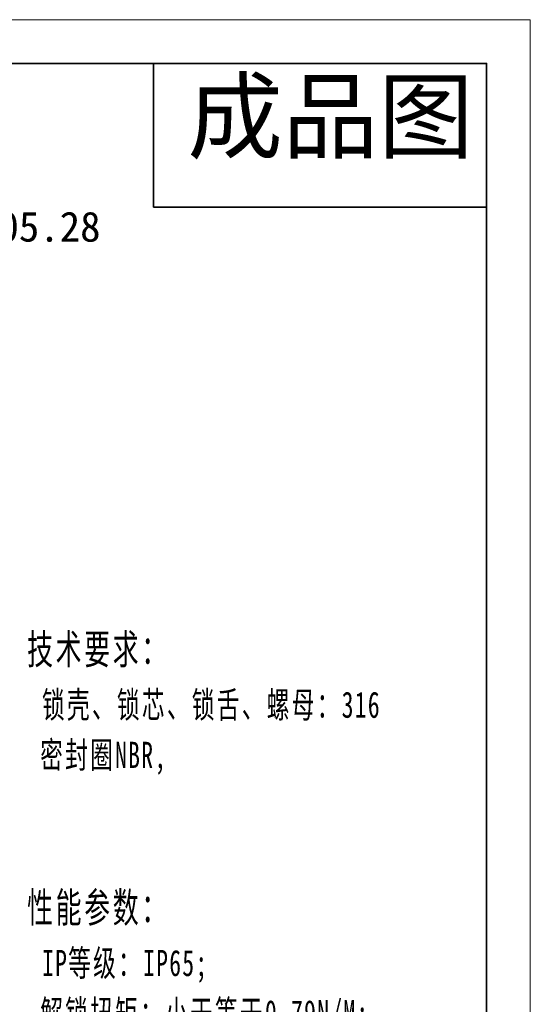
# Model space of a CAD drawing. Header units: millimetres. Extents: x 3170 to 3430, y 1374 to 1558.
# Tile 10 of 10: x 3379 to 3430, y 1460 to 1558. Entities that reach past the tile are written whole.
import ezdxf

# ---------------------------------------------------------------- set-up
doc = ezdxf.new("R2010")
doc.units = ezdxf.units.MM
for name, color, linetype, lineweight in [('尺寸线层', 3, 'Continuous', 18), ('粗实线层', 7, 'Continuous', 35), ('细实线层', 3, 'Continuous', 18)]:
    doc.layers.add(name, color=color, linetype=linetype, lineweight=lineweight)
doc.styles.get("Standard").update_dxf_attribs({"font": 'arial.ttf'})
doc.styles.add('TEXTSTYLE_2', font='arial.ttf')
doc.styles.add('标准', font='txt', dxfattribs={"width": 0.667})

msp = doc.modelspace()

# ---------------------------------------------------------------- linework, layer by layer
at = {"layer": '粗实线层'}
for p, q in [((3392.607, 1553.933), (3392.607, 1539.533)), ((3392.607, 1539.533), (3425.996, 1539.533))]:
    msp.add_line(p, q, dxfattribs=at)
msp.add_lwpolyline([(3185.485, 1553.933), (3425.996, 1553.933), (3425.996, 1377.357), (3185.485, 1377.357)], close=True, dxfattribs=at)
at = {"layer": '细实线层'}
msp.add_lwpolyline([(3169.848, 1558.32), (3430.382, 1558.32), (3430.382, 1374.103), (3169.848, 1374.103)], close=True, dxfattribs=at)

# ---------------------------------------------------------------- texts
at = {"color": 3, "linetype": 'Continuous', "insert": (3395.992, 1552.154), "char_height": 7.0178, "width": 30.83982, "attachment_point": 1, "line_spacing_factor": 0.9, "style": 'TEXTSTYLE_2'}
msp.add_mtext('成品图', dxfattribs=at)
at = {"layer": 'Defpoints', "color": 1, "insert": (3365.775, 1538.521), "char_height": 5.51181, "attachment_point": 5}
msp.add_mtext_dynamic_manual_height_columns('{\\fSimSun|b0|i0|c134|p34;已核验\\H0.5461x;2026.05.28}', width=43.48818, gutter_width=1, heights=[44.644], dxfattribs=at)
at = {"layer": '尺寸线层', "insert": (3379.922, 1496.712), "char_height": 2.625, "width": 85.30841, "attachment_point": 1, "line_spacing_factor": 1.15057, "style": '标准'}
msp.add_mtext('{\\H1.14286x;\\T1.1;技术要求：\\P \\H0.875x;锁壳、锁芯、锁舌、螺母：316^I\\P 密封圈NBR,\\P \\P\\P\\H1.14286x;性能参数：\\P \\H0.875x;IP等级：IP65;\\P 解锁扭矩：小于等于0.79N/M;\\P 极限载荷：700N;\\P 固定螺丝扭矩：小于等于9N/M;\\P 固定螺母扭矩：不大于19N/m;\\P 门板厚度：Ts=1-5mm;\\P\\H1.14286x;功能：\\P旋转90度开关门。}', dxfattribs=at)

doc.saveas('drawing.dxf')
